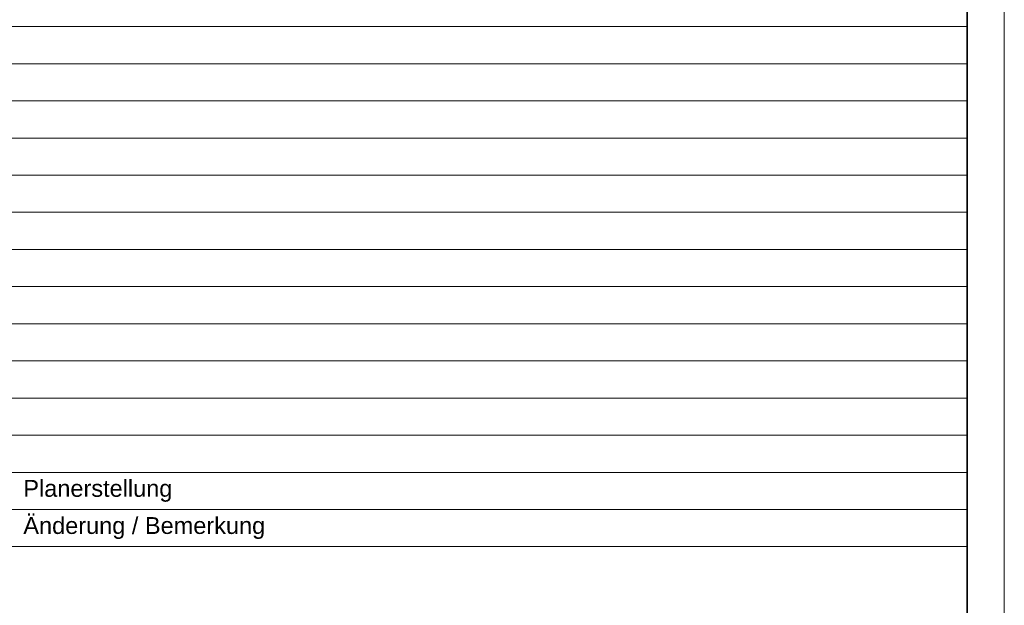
# Model space of a CAD drawing. Extents: x -420 to 300, y 62 to 1162.
# Tile 37 of 130: x 168 to 300, y 361 to 440. Entities that reach past the tile are written whole.
import ezdxf

# ---------------------------------------------------------------- set-up
doc = ezdxf.new("R2010")
doc.units = 0
for name, color, linetype, lineweight in [('iwb_Plankopf Linie', 7, 'Continuous', 13), ('iwb_Plankopf Rahmen', 7, 'Continuous', 35), ('iwb_Plankopf Text', 7, 'Continuous', 18)]:
    doc.layers.add(name, color=color, linetype=linetype, lineweight=lineweight)
doc.styles.add('Plankopf', font='arial.ttf')
doc.styles.get("Standard").update_dxf_attribs({"font": 'ARIALN.TTF'})

msp = doc.modelspace()

# ---------------------------------------------------------------- linework, layer by layer
at = {"layer": 'iwb_Plankopf Linie', "ltscale": 0.13}
for p, q in [((295.35, 449.32), (295.35, 369.32)), ((295.35, 439.32), (115.35, 439.32)), ((295.35, 434.32), (115.35, 434.32)), ((295.35, 429.32), (115.35, 429.32)), ((295.35, 424.32), (115.35, 424.32)), ((295.35, 419.32), (115.35, 419.32)), ((295.35, 414.32), (115.35, 414.32)), ((295.35, 409.32), (115.35, 409.32)), ((295.35, 404.32), (115.35, 404.32)), ((295.35, 399.32), (115.35, 399.32)), ((295.35, 394.32), (115.35, 394.32)), ((295.35, 389.32), (115.35, 389.32)), ((295.35, 384.32), (115.35, 384.32)), ((295.35, 379.32), (115.35, 379.32)), ((295.35, 374.32), (115.35, 374.32)), ((295.35, 369.32), (115.35, 369.32))]:
    msp.add_line(p, q, dxfattribs=at)
at = {"layer": 'iwb_Plankopf Rahmen', "color": 8, "lineweight": 13, "ltscale": 0.13, "true_color": 0x808080}
msp.add_lwpolyline([(300.35, 62.43), (-419.65, 62.43), (-419.65, 1162.43), (300.35, 1162.43), (300.35, 62.43)], close=True, dxfattribs=at)
at = {"layer": 'iwb_Plankopf Rahmen', "ltscale": 0.35}
msp.add_lwpolyline([(-399.65, 67.43), (-399.65, 1157.43), (295.35, 1157.43), (295.35, 67.43), (-399.65, 67.43)], close=True, dxfattribs=at)

# ---------------------------------------------------------------- texts
at = {"layer": 'iwb_Plankopf Text', "ltscale": 0.18, "insert": (296.89, 74.51), "char_height": 1.4, "attachment_point": 1, "rotation": 90, "line_spacing_factor": 1.002}
msp.add_mtext('{\\fArial Narrow;\\\\srvnovamd01\\Nova_MD\\TGA\\60202 Pro Potsdam\\04 NB GES Krampnitz\\09 NOVA\\60202-04_AP_NB GES Krampnitz\\TGA\\Elektro\\Leerrohrplanung\\E_Leerrohr_1OG.n4m007KRA_ELT_5_LR_01_007_P_A}', dxfattribs=at)
at = {"layer": 'iwb_Plankopf Text', "ltscale": 0.18, "char_height": 2.2655, "attachment_point": 4, "line_spacing_factor": 0.970891, "style": 'Plankopf'}
for s, insert, width in [('Planerstellung', (168.35, 376.82), 125.9917), ('Änderung / Bemerkung', (168.35, 371.82), 126)]:
    msp.add_mtext(s, dxfattribs=dict(at, insert=insert, width=width))

doc.saveas('drawing.dxf')
